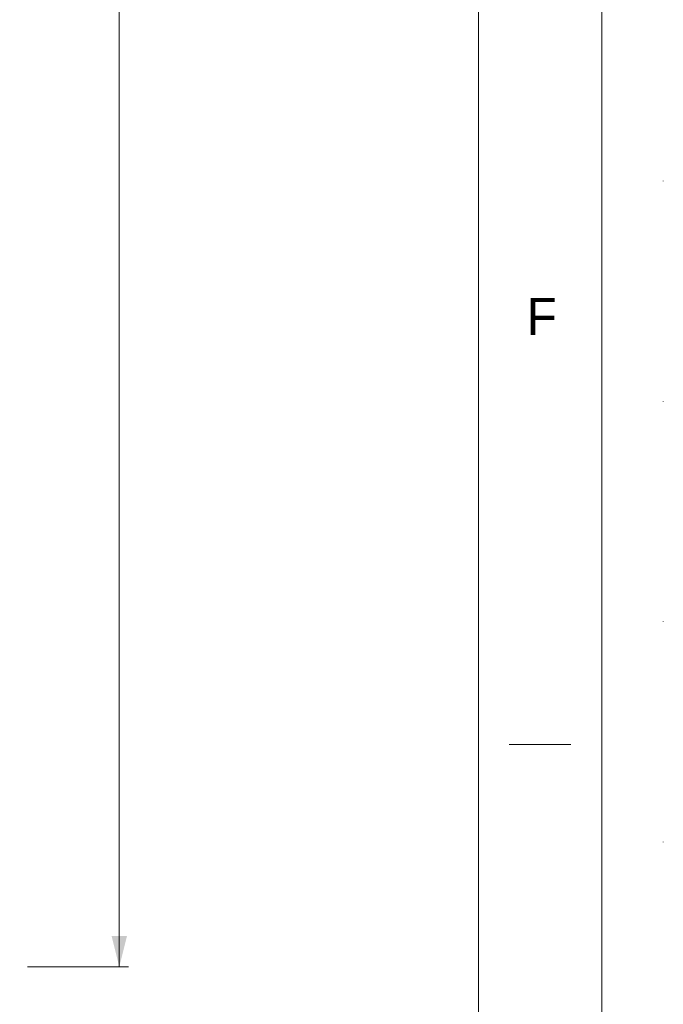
# Model space of a CAD drawing. Header units: millimetres. Extents: x -1413 to 6997, y -739331 to -733391.
# Tile 21 of 47: x 6474 to 6997, y -737982 to -737183. Entities that reach past the tile are written whole.
import ezdxf
from ezdxf.enums import TextEntityAlignment as Align

# ---------------------------------------------------------------- set-up
doc = ezdxf.new("R2010")
doc.units = ezdxf.units.MM
doc.header["$MEASUREMENT"] = 0
doc.linetypes.add('DGN Style 1', pattern=[178.733029, 0.297393, -178.435636])
doc.layers.add('Side Slip Cradle Stbd', color=7, linetype='Continuous', lineweight=0)
doc.styles.add('Style-ENGINEERING', font='ENGINEERING.shx')
doc.styles.add('Style-ENGINEERING_0', font='ENGINEERING.shx')
doc.dimstyles.new('MetricMM', dxfattribs={"dimtxt": 3, "dimasz": 3, "dimexe": 1.5, "dimexo": 1.5, "dimgap": 1.5, "dimtad": 1, "dimdec": 0, "dimzin": 7, "dimtxsty": 'Style-ENGINEERING_0', "dimcen": 0.09, "dimclrd": 1, "dimclre": 1, "dimclrt": 7, "dimadec": 0, "dimazin": 3, "dimtfac": 1, "dimtdec": 0, "dimtofl": 0, "dimtmove": 0, "dimatfit": 3, "dimfxl": 1, "dimtzin": 7, "dimlwd": -1, "dimlwe": 0, "dimarcsym": 0})

# ---------------------------------------------------------------- blocks, each defined once
blk = doc.blocks.new('*D99')
at = {"color": 1, "linetype": 'Continuous', "lineweight": 0, "transparency": 16777216}
for p, q in [((3688.85, 2617.87), (3770.93, 2617.87)), ((3688.85, -1590.27), (3770.93, -1590.27))]:
    blk.add_line(p, q, dxfattribs=at)
at = {"color": 1, "linetype": 'Continuous', "transparency": 16777216}
blk.add_line((3763.43, -1590.27), (3763.43, 2617.87), dxfattribs=at)
at = {"color": 1, "linetype": 'Continuous', "lineweight": 0, "transparency": 16777216, "extrusion": (0, 0, -1)}
blk.add_solid([(-3757.18, 2592.87), (-3763.43, 2617.87), (-3769.68, 2592.87)], dxfattribs=at)
at = {"color": 1, "linetype": 'Continuous', "lineweight": 0, "transparency": 16777216}
blk.add_solid([(3769.68, -1565.27), (3763.43, -1590.27), (3757.18, -1565.27)], dxfattribs=at)
at = {"layer": 'Defpoints', "color": 7, "linetype": 'Continuous', "lineweight": 0, "transparency": 16777216}
for p in [(3676.35, 2617.87), (3763.43, 2617.87), (3763.43, 513.8), (3676.35, -1590.27)]:
    blk.add_point(p, dxfattribs=at)
at = {"color": 7, "linetype": 'Continuous', "lineweight": 0, "transparency": 16777216, "style": 'Style-ENGINEERING'}
blk.add_text('21 041', height=25, rotation=90, dxfattribs=at).set_placement((3738.43, 456.82), align=Align.MIDDLE_LEFT)
blk = doc.blocks.new('*U59')
blk.add_line((4129.97, -1410.05), (4079.97, -1410.05))
at = {"color": 7, "linetype": 'DGN Style 1', "lineweight": 0, "flags": 128}
blk.add_lwpolyline([(-4205.03, 2969.95), (4204.97, 2969.95), (4204.97, -2970.05), (-4205.03, -2970.05), (-4205.03, 2969.95)], close=True, dxfattribs=at)
at = {"color": 7, "linetype": 'Continuous', "lineweight": 0, "flags": 128}
blk.add_lwpolyline([(-4155.03, 2919.95), (4154.97, 2919.95), (4154.97, -2920.05), (-4155.03, -2920.05), (-4155.03, 2919.95)], close=True, dxfattribs=at)
at = {"color": 7, "linetype": 'Continuous', "lineweight": 13, "flags": 128}
blk.add_lwpolyline([(-4055.03, 2819.95), (4054.97, 2819.95), (4054.97, -2820.05), (-4055.03, -2820.05), (-4055.03, 2819.95)], close=True, dxfattribs=at)
at = {"insert": (4106.22, -1062.55), "char_height": 30, "attachment_point": 5, "line_spacing_factor": 1.2, "style": 'Style-ENGINEERING'}
blk.add_mtext('F', dxfattribs=at)
at = {"color": 1, "linetype": 'Continuous'}
dim = blk.add_linear_dim(base=(3763.43, 2617.87), p1=(3676.35, -1590.27), p2=(3676.35, 2617.87), angle=90, text='\\FSTANDARD;<>', dimstyle='MetricMM', override={"dimtxt": 25, "dimasz": 25, "dimexe": 7.5, "dimexo": 12.5, "dimgap": 12.5, "dimlfac": 5, "dimatfit": 0}, dxfattribs=at)
dim.commit()
dim.dimension.update_dxf_attribs({"geometry": '*D99', "text_midpoint": (3763.43, 513.8)})

msp = doc.modelspace()

# ---------------------------------------------------------------- block references
at = {"layer": 'Side Slip Cradle Stbd', "color": 7, "linetype": 'Continuous', "lineweight": 0}
msp.add_blockref('*U59', (2791.75, -736360.85), dxfattribs=at)

doc.saveas('drawing.dxf')
